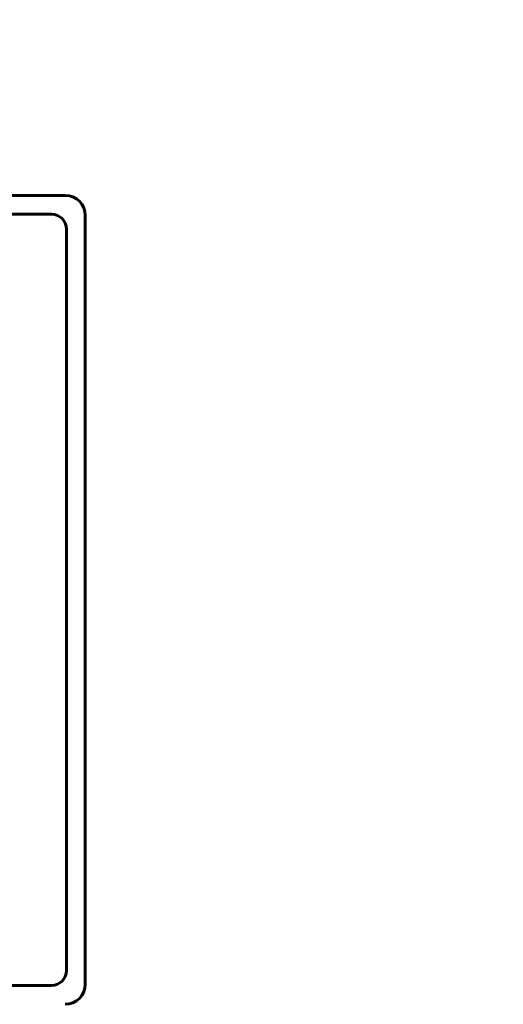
# Model space of a CAD drawing. Header units: millimetres. Extents: x 0 to 420, y 0 to 297.
# Tile 8 of 26: x 162 to 180, y 224 to 260. Entities that reach past the tile are written whole.
import ezdxf

# ---------------------------------------------------------------- set-up
doc = ezdxf.new("R2010")
doc.units = ezdxf.units.MM
doc.linetypes.add('K5LT_BASIC', pattern=[0])
doc.linetypes.add('K5LT_THIN', pattern=[0])
for name, color, linetype, true_color in [('DIM', 6, 'Continuous', 0xff00ff), ('G', 3, 'Continuous', 0x00ff00), ('R', 1, 'Continuous', 0xff0000)]:
    doc.layers.add(name, color=color, linetype=linetype, true_color=true_color)
doc.styles.add('KDIMTEXTSTYLE', font='GOST_AU.SHX', dxfattribs={"width": 0.96, "oblique": 15, "height": 5})
doc.dimstyles.new('KDIMSTYLE (1.00)', dxfattribs={"dimtxt": 5, "dimasz": 1, "dimexe": 2, "dimexo": 0, "dimgap": 1, "dimtad": 1, "dimtxsty": 'KDIMTEXTSTYLE', "dimsah": 1, "dimcen": 0, "dimdle": 1, "dimadec": 0, "dimazin": 0, "dimtfac": 0.667, "dimtmove": 0, "dimatfit": 3, "dimfxl": 1, "dimtvp": 1, "dimtolj": 1, "dimtzin": 0, "dimarcsym": 0})

# ---------------------------------------------------------------- blocks, each defined once
blk = doc.blocks.new('KDIMARROW_03')
at = {"layer": 'G', "color": 0, "linetype": 'K5LT_BASIC', "lineweight": 60}
blk.add_line((-0.884, -0.884), (0.884, 0.884), dxfattribs=at)
at = {"layer": 'R', "color": 0, "linetype": 'K5LT_THIN', "lineweight": 18}
for q in [(-1, 0), (2, 0)]:
    blk.add_line((0, 0), q, dxfattribs=at)

msp = doc.modelspace()

# ---------------------------------------------------------------- linework, layer by layer
at = {"layer": 'G', "color": 5, "linetype": 'K5LT_BASIC', "lineweight": 60, "true_color": 0x0000ff}
for p, q in [((163.746, 253.968), (130.246, 253.968)), ((163.246, 253.268), (130.746, 253.268)), ((164.496, 224.718), (164.496, 253.218)), ((163.796, 225.218), (163.796, 252.718)), ((130.746, 224.668), (163.246, 224.668))]:
    msp.add_line(p, q, dxfattribs=at)
for centre, radius, start, end in [((163.746, 253.218), 0.75, 0, 90), ((163.246, 252.718), 0.55, 0, 90), ((163.246, 225.218), 0.55, 270, 0), ((163.746, 224.718), 0.75, 270, 0)]:
    msp.add_arc(centre, radius, start, end, dxfattribs=at)

# ---------------------------------------------------------------- dimensions: what is measured, and where the dimension line sits
at = {"layer": 'DIM', "color": 7}
msp.add_linear_dim(base=(111.234, 282.917), p1=(182.496, 262.768), p2=(111.234, 196.456), location=(146.865, 282.917), text='\\H3.0;\\W0.965;\\Q15;\\Q15;\\H3.0;\\W0.965;\\Q15;\\H3.0;\\W0.965;\\Q15;\\Q15;285\\Q15;\\H0.00;\\H3.0;\\W0.965;\\Q15;\\Q15;', dimstyle='KDIMSTYLE (1.00)', override={"dimexo": 2, "dimblk1": 'KDIMARROW_03', "dimblk2": 'KDIMARROW_03', "dimse1": 0, "dimse2": 0, "dimclrt": 7, "dimtolj": 1}, dxfattribs=at).render()

doc.saveas('drawing.dxf')
